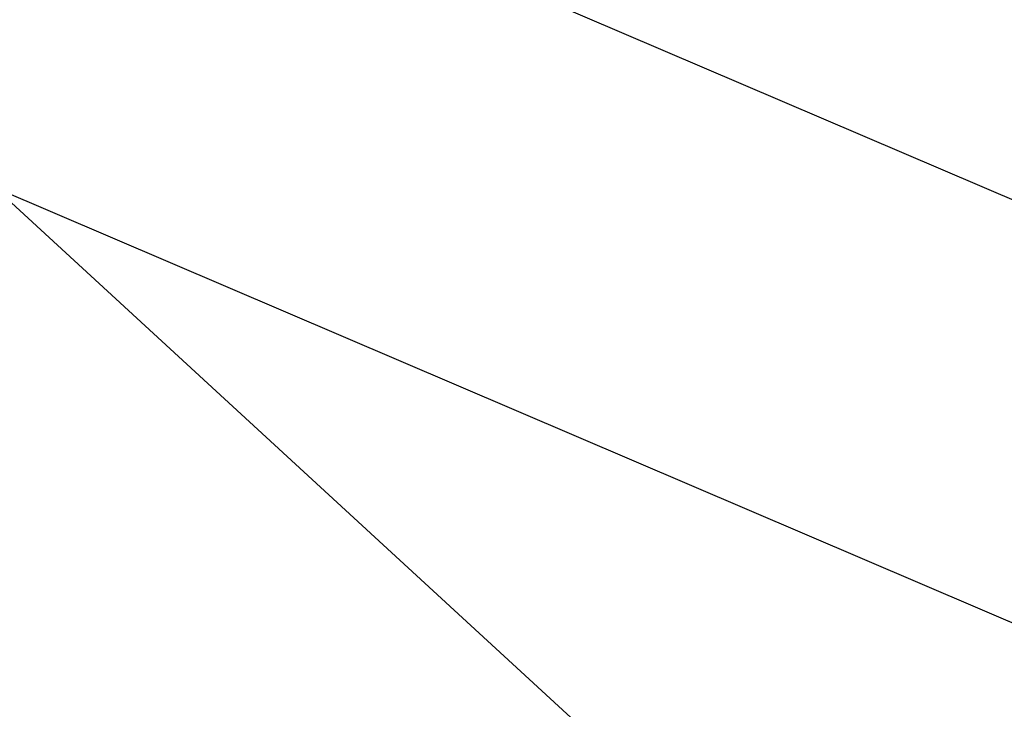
# Model space of a CAD drawing. Header units: millimetres. Extents: x 11 to 117, y -52 to 37.
# Tile 125 of 256: x 28.321 to 29.662, y -42.144 to -41.204. Entities that reach past the tile are written whole.
import ezdxf

# ---------------------------------------------------------------- set-up
doc = ezdxf.new("R2010")
doc.units = ezdxf.units.MM
doc.header["$LTSCALE"] = 25.4
doc.layers.get('0').update_dxf_attribs({"true_color": 0xff5454})

# ---------------------------------------------------------------- blocks, each defined once
blk = doc.blocks.new('PROFILE-IRIS-LED-7W-8995-8997-8996-8998.STL#2')
at = {"color": 18, "true_color": 0x000000}
mesh = blk.add_polyface(dxfattribs=at)
corners = [(29.6607, 7.536, 90.866), (14.2619, -40.1081, 28.3208), (16.6676, -43.132, 30.3356), (27.255, 10.5599, 88.8512)]
mesh.append_faces([[corners[k] for k in face] for face in [(0, 1, 2), (1, 0, 3)]], dxfattribs={"vtx0": -1, "color": 18})
mesh = blk.add_polyface(dxfattribs=at)
corners = [(28.7981, -40.2207, 34.4213), (31.2593, -42.1282, 33.8829), (28.6006, -40.9907, 33.5015), (31.4567, -41.3582, 34.8028)]
mesh.append_faces([[corners[k] for k in face] for face in [(0, 1, 2), (1, 0, 3)]], dxfattribs={"vtx0": -1, "color": 18})
mesh = blk.add_polyface(dxfattribs=at)
corners = [(28.2869, -41.4332, 33.9392), (30.7658, -43.7145, 33.0213), (28.0049, -42.5332, 32.6251), (31.0478, -42.6145, 34.3354)]
mesh.append_faces([[corners[k] for k in face] for face in [(0, 1, 2), (1, 0, 3)]], dxfattribs={"vtx0": -1, "color": 18})
mesh = blk.add_polyface(dxfattribs=at)
corners = [(31.3652, -50.5101, 33.3567), (30.1736, -41.5377, 42.7016), (28.1337, -49.4925, 33.1985), (33.4051, -42.5554, 42.8598)]
mesh.append_faces([[corners[k] for k in face] for face in [(0, 1, 2), (1, 0, 3)]], dxfattribs={"vtx0": -1, "color": 18})

msp = doc.modelspace()

# ---------------------------------------------------------------- block references
at = {"color": 0}
msp.add_blockref('PROFILE-IRIS-LED-7W-8995-8997-8996-8998.STL#2', (0, 0), dxfattribs=at)

doc.saveas('drawing.dxf')
